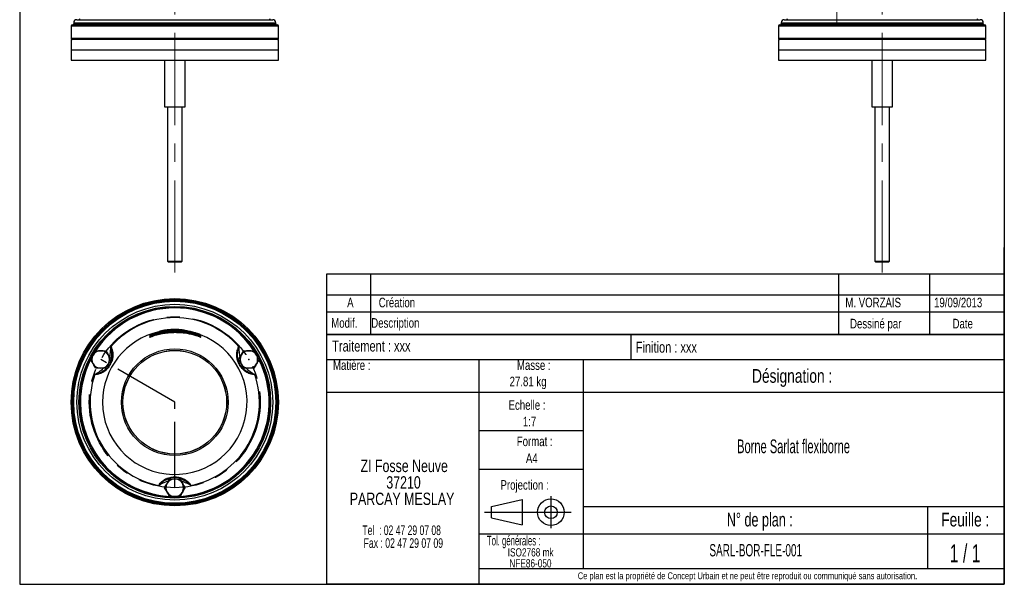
# Model space of a CAD drawing. Header units: millimetres. Extents: x 10 to 200, y 10 to 291.
# Tile 1 of 2: x 10 to 200, y 10 to 119. Entities that reach past the tile are written whole.
import ezdxf

# ---------------------------------------------------------------- set-up
doc = ezdxf.new("R2010")
doc.units = ezdxf.units.MM
doc.header["$PDSIZE"] = -1
doc.linetypes.add('CENTERX2', pattern=[20.32, 12.7, -2.54, 2.54, -2.54])
doc.layers.add('FORMAT', color=7, linetype='Continuous')
doc.styles.add('SLDTEXTSTYLE0', font='TXT', dxfattribs={"width": 0.605})
doc.styles.add('SLDTEXTSTYLE1', font='TXT', dxfattribs={"width": 0.75})
doc.styles.add('SLDTEXTSTYLE2', font='TXT', dxfattribs={"width": 0.666667})
doc.styles.add('SLDTEXTSTYLE3', font='TXT', dxfattribs={"width": 0.675})
doc.styles.add('SLDTEXTSTYLE4', font='TXT', dxfattribs={"width": 0.65})
doc.styles.add('SLDTEXTSTYLE5', font='TXT', dxfattribs={"width": 0.6875})

# ---------------------------------------------------------------- blocks, each defined once
blk = doc.blocks.new('SW_NOTE_0')
at = {"layer": 'FORMAT', "color": 0, "attachment_point": 2}
for s, insert, char_height, style in [('ZI Fosse Neuve', (11.05, 3.07), 2.3813, 'SLDTEXTSTYLE1'), ('37210', (10.92, -0.11), 2.381, 'SLDTEXTSTYLE1'), ('PARCAY MESLAY', (10.64, -3.28), 2.3813, 'SLDTEXTSTYLE1'), ('Tel  : 02 47 29 07 08', (10.56, -9.61), 1.8521, 'SLDTEXTSTYLE2'), ('Fax : 02 47 29 07 09', (10.88, -12.08), 1.8521, 'SLDTEXTSTYLE3')]:
    blk.add_mtext(s, dxfattribs=dict(at, insert=insert, char_height=char_height, style=style))
blk = doc.blocks.new('SW_NOTE_0_1')
at = {"layer": 'FORMAT', "color": 0, "char_height": 1.587, "attachment_point": 2, "style": 'SLDTEXTSTYLE1'}
for s, insert in [('ISO2768 mk', (5.78, 2.05)), ('NFE86-050', (5.74, -0.07))]:
    blk.add_mtext(s, dxfattribs=dict(at, insert=insert))

msp = doc.modelspace()

# ---------------------------------------------------------------- linework, layer by layer
at = {"color": 7, "linetype": 'Continuous', "lineweight": 25}
for p, q in [((20.13, 117.97), (59.73, 117.97)), ((20.43, 118.37), (20.43, 118.17)), ((21.03, 118.97), (58.83, 118.97)), ((59.43, 118.17), (59.43, 118.37)), ((156.64, 117.97), (176.44, 117.97)), ((156.94, 118.37), (156.94, 118.17)), ((157.54, 118.97), (176.44, 118.97)), ((176.44, 118.97), (195.34, 118.97)), ((176.44, 117.97), (196.24, 117.97)), ((195.94, 118.17), (195.94, 118.37)), ((19.93, 117.77), (19.93, 115.37)), ((59.93, 115.37), (59.93, 117.77)), ((156.44, 117.77), (156.44, 115.37)), ((196.44, 115.37), (196.44, 117.77)), ((19.93, 115.17), (19.93, 113.17)), ((39.93, 115.17), (19.93, 115.17)), ((59.93, 115.17), (39.93, 115.17)), ((59.93, 113.17), (59.93, 115.17)), ((156.44, 115.17), (156.44, 113.17)), ((196.44, 115.17), (156.44, 115.17)), ((196.44, 113.17), (196.44, 115.17)), ((19.93, 113.17), (19.93, 111.17)), ((19.93, 113.17), (39.93, 113.17)), ((39.93, 113.17), (59.93, 113.17)), ((59.93, 111.17), (59.93, 113.17)), ((156.44, 113.17), (156.44, 111.17)), ((156.44, 113.17), (196.44, 113.17)), ((196.44, 111.17), (196.44, 113.17)), ((19.93, 111.17), (39.93, 111.17)), ((37.93, 111.17), (37.93, 102.17)), ((39.93, 111.17), (59.93, 111.17)), ((41.93, 102.17), (41.93, 111.17)), ((156.44, 111.17), (196.44, 111.17)), ((174.44, 111.17), (174.44, 102.17)), ((178.44, 102.17), (178.44, 111.17)), ((37.93, 102.17), (41.93, 102.17)), ((38.53, 102.17), (38.53, 72.37)), ((41.33, 72.37), (41.33, 102.17)), ((174.44, 102.17), (178.44, 102.17)), ((175.04, 102.17), (175.04, 72.37)), ((177.84, 72.37), (177.84, 102.17)), ((38.53, 72.37), (38.73, 72.17)), ((38.53, 72.37), (39.93, 72.37)), ((39.93, 72.37), (41.33, 72.37)), ((41.13, 72.17), (41.33, 72.37)), ((175.04, 72.37), (175.24, 72.17)), ((175.04, 72.37), (177.84, 72.37)), ((177.64, 72.17), (177.84, 72.37)), ((39.93, 72.17), (38.73, 72.17)), ((41.13, 72.17), (39.93, 72.17)), ((177.64, 72.17), (175.24, 72.17)), ((41.64, 59), (41.91, 58.97)), ((35.11, 57.87), (35.15, 57.78)), ((35.15, 57.78), (35.11, 57.87)), ((35.29, 57.94), (35.33, 57.84)), ((43.66, 58.19), (43.69, 58.29)), ((44.78, 57.86), (44.81, 57.95)), ((44.91, 57.82), (44.94, 57.92)), ((44.92, 57.72), (44.93, 57.71))]:
    msp.add_line(p, q, dxfattribs=at)
at = {"color": 8, "linetype": 'Continuous', "lineweight": 25}
for p, q in [((20.43, 118.37), (59.43, 118.37)), ((20.43, 118.17), (59.43, 118.17)), ((156.94, 118.37), (176.44, 118.37)), ((156.94, 118.17), (176.44, 118.17)), ((176.44, 118.37), (195.94, 118.37)), ((176.44, 118.17), (195.94, 118.17)), ((19.93, 117.77), (59.93, 117.77)), ((156.44, 117.77), (176.44, 117.77)), ((176.44, 117.77), (196.44, 117.77)), ((19.93, 115.37), (59.93, 115.37)), ((156.44, 115.37), (176.44, 115.37)), ((176.44, 115.37), (196.44, 115.37)), ((38.24, 59), (38.26, 59)), ((38.25, 58.89), (38.24, 58.94)), ((35.11, 57.87), (35.12, 57.88)), ((35.15, 57.78), (35.15, 57.78)), ((36.96, 58.66), (36.95, 58.72)), ((27.57, 53.45), (27.74, 53.43)), ((52.12, 53.43), (52.29, 53.45)), ((26.66, 51.55), (26.57, 51.66)), ((53.29, 51.66), (53.21, 51.55)), ((38.9, 30.31), (38.85, 30.44)), ((41.01, 30.44), (40.97, 30.31))]:
    msp.add_line(p, q, dxfattribs=at)
at = {"color": 7, "linetype": 'CENTERX2'}
for p, q in [((39.93, 45.14), (25.64, 53.39)), ((39.93, 28.64), (39.93, 45.14))]:
    msp.add_line(p, q, dxfattribs=at)
at = {"color": 7, "linetype": 'Continuous', "lineweight": 25, "flags": 128}
for points in [[(38.24, 58.98), (38.24, 58.99), (38.24, 58.99), (38.24, 59)], [(38.24, 58.94), (38.24, 58.94), (38.24, 58.96), (38.24, 58.98)], [(40.73, 59.05), (40.73, 59.04), (40.73, 59.03), (40.73, 59.02), (40.73, 59.02)], [(41.91, 58.9), (41.91, 58.91), (41.91, 58.92), (41.91, 58.92)], [(36.79, 58.6), (36.79, 58.58), (36.79, 58.52)], [(36.95, 58.79), (36.95, 58.77), (36.95, 58.75), (36.95, 58.73), (36.95, 58.72)]]:
    msp.add_lwpolyline(points, dxfattribs=at)
at = {"color": 8, "linetype": 'Continuous', "lineweight": 25, "flags": 128}
msp.add_lwpolyline([(44.92, 57.92), (44.93, 57.91), (44.81, 57.95), (44.81, 57.95), (44.81, 57.95)], dxfattribs=at)
at = {"color": 7, "linetype": 'Continuous', "lineweight": 25}
for radius in [20, 19.8, 19.7, 19.5, 18.9, 18.5, 18.3, 10.3, 10.01, 10]:
    msp.add_circle((39.93, 45.14), radius, dxfattribs=at)
at = {"color": 7, "linetype": 'CENTERX2'}
msp.add_circle((39.93, 45.14), 16.5, dxfattribs=at)
at = {"color": 7, "linetype": 'Continuous', "lineweight": 25}
for centre, radius, start, end in [((20.13, 117.77), 0.2, 90, 180), ((20.23, 118.17), 0.2, 270, 0), ((21.03, 118.37), 0.6, 90, 180), ((21.43, 119.17), 0.2, 270, 0), ((58.43, 119.17), 0.2, 180, 270), ((58.83, 118.37), 0.6, 0, 90), ((59.63, 118.17), 0.2, 180, 270), ((59.73, 117.77), 0.2, 0, 90), ((156.64, 117.77), 0.2, 90, 180), ((156.74, 118.17), 0.2, 270, 0), ((157.54, 118.37), 0.6, 90, 180), ((157.94, 119.17), 0.2, 270, 0), ((194.94, 119.17), 0.2, 180, 270), ((195.34, 118.37), 0.6, 0, 90), ((196.14, 118.17), 0.2, 180, 270), ((196.24, 117.77), 0.2, 0, 90), ((20.13, 115.37), 0.2, 180, 270), ((59.73, 115.37), 0.2, 270, 0), ((156.64, 115.37), 0.2, 180, 270), ((196.24, 115.37), 0.2, 270, 0), ((39.93, 45.14), 16.34, 40.8464, 139.1536), ((39.93, 45.14), 13.9, 96.9895, 102.3765), ((38.7, 58.83), 0.2, 96.0507, 153.5458), ((39.93, 45.14), 13.9, 81.834, 86.7089), ((35.06, 57.74), 0.1, 291.2136, 20.7219), ((35.3, 57.94), 0.2, 109.9512, 200.72), ((34.5, 59.92), 2.13, 286.7647, 291.898), ((36.46, 58.41), 1.26, 192.789, 202.1032), ((34.75, 57.61), 0.628, 12.7973, 22.1653), ((36.98, 58.62), 0.176, 108.1663, 151.2509), ((25.64, 53.39), 1.7, 150, 210), ((25.64, 53.39), 1.7, 90, 150), ((25.64, 53.39), 1.7, 30, 90), ((25.64, 53.39), 1.7, 330, 30), ((54.22, 53.39), 1.7, 150, 210), ((54.22, 53.39), 1.7, 90, 150), ((54.22, 53.39), 1.7, 30, 90), ((54.22, 53.39), 1.7, 330, 30), ((25.64, 53.39), 1.7, 210, 270), ((25.64, 53.39), 1.7, 270, 330), ((54.22, 53.39), 1.7, 210, 270), ((54.22, 53.39), 1.7, 270, 330), ((39.93, 45.14), 16.34, 160.8464, 259.1536), ((39.93, 45.14), 16.34, 280.8464, 19.1536), ((39.93, 28.64), 1.7, 150, 210), ((39.93, 28.64), 1.7, 90, 150), ((39.93, 28.64), 1.7, 30, 90), ((39.93, 28.64), 1.7, 330, 30), ((39.93, 28.64), 1.7, 210, 270), ((39.93, 28.64), 1.7, 270, 330)]:
    msp.add_arc(centre, radius, start, end, dxfattribs=at)
at = {"color": 8, "linetype": 'Continuous', "lineweight": 25}
for centre, radius, start, end in [((39.93, 45.14), 18.2, 33.2704, 146.8544), ((38.26, 58.74), 0.2, 56.2833, 96.9859), ((38.7, 58.84), 0.191, 96.333, 155.0234), ((38.84, 58.84), 0.189, 95.5363, 150.9397), ((38.76, 58.94), 0.108, 6.6055, 56.6579), ((40.72, 58.82), 0.2, 86.7105, 118.2644), ((39.93, 45.14), 13.94, 102.8622, 180), ((39.93, 45.14), 13.94, 180, 69.0953), ((36.99, 58.52), 0.2, 102.3658, 148.0554), ((41.88, 58.7), 0.2, 56.1865, 81.8399), ((39.93, 45.14), 18.2, 153.1713, 180), ((39.93, 45.14), 18.2, 273.1703, 26.8344), ((39.93, 45.14), 18.2, 180, 266.8122)]:
    msp.add_arc(centre, radius, start, end, dxfattribs=at)
at = {"color": 7, "linetype": 'Continuous', "lineweight": 25}
for points, knots in [([(35.23, 58.13), (35.95, 58.39), (36.67, 58.59), (37.59, 58.76), (37.78, 58.79), (38.15, 58.84), (38.33, 58.87), (38.89, 58.93), (39.26, 58.95), (39.8, 58.97), (39.98, 58.97), (40.34, 58.97), (40.52, 58.96), (41.05, 58.94), (41.39, 58.91), (42.06, 58.83), (42.38, 58.78), (42.86, 58.69), (43.02, 58.66), (43.33, 58.59), (43.48, 58.55), (43.63, 58.51)], [0, 0, 0, 0, 0.25, 0.25, 0.3125, 0.3125, 0.375, 0.375, 0.5, 0.5, 0.5625, 0.5625, 0.625, 0.625, 0.75, 0.75, 0.875, 0.875, 0.9375, 0.9375, 1, 1, 1, 1]), ([(42.87, 58.72), (42.6, 58.78), (42.32, 58.83), (41.76, 58.9), (41.47, 58.94), (40.61, 59.01), (40.01, 59.02), (39.24, 58.98), (39.09, 58.97), (38.78, 58.95), (38.62, 58.93), (38.16, 58.88), (37.85, 58.84), (36.92, 58.67), (36.31, 58.52), (35.69, 58.32)], [0, 0, 0, 0, 0.125, 0.125, 0.25, 0.25, 0.5, 0.5, 0.5625, 0.5625, 0.625, 0.625, 0.75, 0.75, 1, 1, 1, 1]), ([(41.91, 58.97), (41.9, 58.97), (41.9, 58.98), (41.88, 58.98), (41.87, 58.99), (41.82, 59), (41.77, 59.01), (41.68, 59.03), (41.64, 59.03), (41.56, 59.05), (41.52, 59.05), (41.38, 59.07), (41.28, 59.09), (41.1, 59.11), (41.04, 59.11), (40.91, 59.12), (40.85, 59.13), (40.72, 59.14), (40.65, 59.15), (40.5, 59.15), (40.43, 59.16), (40.21, 59.17), (40.05, 59.17), (39.82, 59.17), (39.74, 59.17), (39.58, 59.17), (39.5, 59.16), (39.26, 59.16), (39.1, 59.15), (38.86, 59.13), (38.79, 59.12), (38.63, 59.11), (38.56, 59.1), (38.34, 59.07), (38.2, 59.06), (38, 59.03), (37.93, 59.02), (37.81, 58.99), (37.75, 58.98), (37.63, 58.96), (37.58, 58.95), (37.47, 58.93), (37.42, 58.92), (37.29, 58.89), (37.21, 58.87), (37.12, 58.85), (37.09, 58.84), (37.04, 58.82), (37.02, 58.82), (36.97, 58.8), (36.95, 58.79), (36.95, 58.79)], [0, 0, 0, 0, 0.03125, 0.03125, 0.0625, 0.0625, 0.125, 0.125, 0.15625, 0.15625, 0.1875, 0.1875, 0.25, 0.25, 0.28125, 0.28125, 0.3125, 0.3125, 0.34375, 0.34375, 0.375, 0.375, 0.4375, 0.4375, 0.46875, 0.46875, 0.5, 0.5, 0.5625, 0.5625, 0.59375, 0.59375, 0.625, 0.625, 0.6875, 0.6875, 0.71875, 0.71875, 0.75, 0.75, 0.78125, 0.78125, 0.8125, 0.8125, 0.875, 0.875, 0.90625, 0.90625, 0.9375, 0.9375, 1, 1, 1, 1]), ([(38.26, 59), (38.27, 59.01), (38.29, 59.02), (38.49, 59.05), (38.8, 59.08), (39.19, 59.11), (39.61, 59.13), (40.03, 59.13), (40.38, 59.12), (40.6, 59.1), (40.67, 59.09), (40.69, 59.09)], [0, 0, 0, 0, 0.0891813, 0.2056635, 0.3241515, 0.4447787, 0.5665518, 0.6881142, 0.8090169, 0.9285924, 1, 1, 1, 1]), ([(40.54, 59.09), (40.37, 59.1), (40.21, 59.1), (39.89, 59.1), (39.73, 59.1), (39.42, 59.09), (39.27, 59.08), (38.97, 59.06), (38.82, 59.04), (38.68, 59.03)], [0, 0, 0, 0, 0.25, 0.25, 0.5, 0.5, 0.75, 0.75, 1, 1, 1, 1]), ([(38.68, 59.03), (38.69, 59.03), (38.69, 59.03), (38.69, 59.03), (38.71, 59.03), (38.74, 59.03), (38.76, 59.03), (38.78, 59.03), (38.8, 59.03), (38.82, 59.03)], [0, 0, 0, 0, 0.000203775, 0.000203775, 0.000203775, 0.001209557, 0.001209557, 0.001209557, 0.002217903, 0.002217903, 0.002217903, 0.002217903]), ([(38.82, 59.03), (39.1, 59.05), (39.38, 59.07), (39.96, 59.08), (40.25, 59.08), (40.54, 59.06)], [0, 0, 0, 0, 0.5, 0.5, 1, 1, 1, 1]), ([(42.1, 58.94), (41.84, 58.98), (41.58, 59.01), (41.06, 59.06), (40.8, 59.08), (40.54, 59.09)], [0, 0, 0, 0, 0.5, 0.5, 1, 1, 1, 1]), ([(40.54, 59.06), (40.83, 59.05), (41.11, 59.03), (41.66, 58.97), (41.93, 58.93), (42.19, 58.88)], [0, 0, 0, 0, 0.5, 0.5, 1, 1, 1, 1]), ([(40.58, 58.99), (40.59, 59), (40.62, 59.03), (40.67, 59.05), (40.71, 59.05), (40.73, 59.05)], [0, 0, 0, 0, 0.323021, 0.717155, 1, 1, 1, 1]), ([(41.91, 58.92), (41.87, 58.93), (41.81, 58.94), (41.72, 58.95), (41.62, 58.96), (41.53, 58.98), (41.43, 58.99), (41.32, 59), (41.19, 59.01), (41.03, 59.03), (40.88, 59.04), (40.78, 59.05), (40.73, 59.05)], [0, 0, 0, 0, 0.082321, 0.16456, 0.24675, 0.328923, 0.411111, 0.493347, 0.620338, 0.747029, 0.873543, 1, 1, 1, 1]), ([(41.91, 58.92), (41.93, 58.92), (41.97, 58.91), (42.01, 58.88), (42.02, 58.86)], [0, 0, 0, 0, 0.53693, 1, 1, 1, 1]), ([(43.79, 58.56), (43.52, 58.64), (43.24, 58.71), (42.68, 58.84), (42.39, 58.89), (42.1, 58.94)], [0, 0, 0, 0, 0.5, 0.5, 1, 1, 1, 1]), ([(35.36, 57.74), (35.29, 57.72), (35.22, 57.69), (35.16, 57.67), (35.15, 57.67), (35.13, 57.66), (35.12, 57.66), (35.1, 57.65), (35.09, 57.65), (35.09, 57.65)], [0, 0, 0, 0, 0.5, 0.5, 0.625, 0.625, 0.75, 0.75, 1, 1, 1, 1]), ([(35.68, 58.31), (35.66, 58.31), (35.57, 58.27), (35.43, 58.22), (35.29, 58.17), (35.23, 58.14), (35.19, 58.12), (35.16, 58.09), (35.13, 58.05), (35.1, 58), (35.09, 57.93), (35.11, 57.89), (35.11, 57.87)], [0, 0, 0, 0, 0.061341, 0.271547, 0.491872, 0.721551, 0.790493, 0.825442, 0.861664, 0.906775, 0.957171, 1, 1, 1, 1]), ([(35.15, 57.78), (35.15, 57.78), (35.15, 57.77), (35.16, 57.74), (35.15, 57.71), (35.14, 57.69), (35.13, 57.68), (35.12, 57.67), (35.12, 57.67), (35.12, 57.67), (35.13, 57.68)], [0, 0, 0, 0, 0.007813, 0.127556, 0.224173, 0.310523, 0.39526, 0.502004, 0.683795, 1, 1, 1, 1]), ([(35.15, 57.78), (35.15, 57.78), (35.16, 57.78), (35.17, 57.79), (35.19, 57.79), (35.24, 57.81), (35.28, 57.83), (35.33, 57.84)], [0, 0, 0, 0, 0.25, 0.25, 0.5, 0.5, 1, 1, 1, 1]), ([(35.69, 58.32), (35.65, 58.3), (35.62, 58.29), (35.55, 58.27), (35.52, 58.26), (35.43, 58.22), (35.38, 58.2), (35.3, 58.17), (35.27, 58.16), (35.24, 58.14), (35.23, 58.13), (35.23, 58.13)], [0, 0, 0, 0, 0.125, 0.125, 0.25, 0.25, 0.5, 0.5, 0.75, 0.75, 1, 1, 1, 1]), ([(43.69, 58.29), (43.54, 58.33), (43.39, 58.36), (43.08, 58.43), (42.92, 58.47), (42.45, 58.56), (42.12, 58.62), (41.45, 58.7), (41.11, 58.73), (40.59, 58.76), (40.41, 58.76), (40.05, 58.77), (39.87, 58.77), (39.32, 58.75), (38.95, 58.73), (38.4, 58.67), (38.21, 58.65), (37.84, 58.59), (37.66, 58.56), (36.74, 58.39), (36.01, 58.19), (35.29, 57.94)], [0, 0, 0, 0, 0.0625, 0.0625, 0.125, 0.125, 0.25, 0.25, 0.375, 0.375, 0.4375, 0.4375, 0.5, 0.5, 0.625, 0.625, 0.6875, 0.6875, 0.75, 0.75, 1, 1, 1, 1]), ([(35.33, 57.84), (35.51, 57.91), (35.69, 57.97), (36.05, 58.08), (36.23, 58.13), (36.78, 58.28), (37.14, 58.36), (37.87, 58.5), (38.24, 58.55), (38.78, 58.61), (38.97, 58.62), (39.33, 58.65), (39.51, 58.66), (40.06, 58.67), (40.41, 58.67), (41.11, 58.63), (41.45, 58.6), (42.45, 58.47), (43.07, 58.35), (43.66, 58.19)], [0, 0, 0, 0, 0.0625, 0.0625, 0.125, 0.125, 0.25, 0.25, 0.375, 0.375, 0.4375, 0.4375, 0.5, 0.5, 0.625, 0.625, 0.75, 0.75, 1, 1, 1, 1]), ([(43.69, 58.08), (43.1, 58.24), (42.48, 58.36), (41.49, 58.49), (41.15, 58.52), (40.45, 58.56), (40.09, 58.57), (39.55, 58.56), (39.37, 58.55), (39, 58.52), (38.82, 58.51), (38.27, 58.45), (37.9, 58.4), (37.17, 58.27), (36.81, 58.18), (36.26, 58.04), (36.08, 57.98), (35.72, 57.87), (35.54, 57.81), (35.36, 57.74)], [0, 0, 0, 0, 0.25, 0.25, 0.375, 0.375, 0.5, 0.5, 0.5625, 0.5625, 0.625, 0.625, 0.75, 0.75, 0.875, 0.875, 0.9375, 0.9375, 1, 1, 1, 1]), ([(36.8, 58.6), (36.8, 58.61), (36.8, 58.64), (36.81, 58.68), (36.83, 58.7), (36.83, 58.7)], [0, 0, 0, 0, 0.286081, 0.982389, 1, 1, 1, 1]), ([(43.06, 58.69), (43.06, 58.69), (43.06, 58.69), (43.05, 58.69), (43.02, 58.7), (42.96, 58.71), (42.89, 58.72), (42.86, 58.73)], [0, 0, 0, 0, 0.017388, 0.146724, 0.377987, 0.731678, 1, 1, 1, 1]), ([(42.87, 58.74), (42.9, 58.74), (42.93, 58.73), (42.99, 58.72), (43.01, 58.71), (43.05, 58.7), (43.07, 58.69), (43.09, 58.69), (43.09, 58.69), (43.09, 58.68), (43.09, 58.68), (43.07, 58.69), (43.05, 58.69), (43.01, 58.7), (42.99, 58.7), (42.93, 58.71), (42.9, 58.72), (42.87, 58.72)], [0, 0, 0, 0, 0.125, 0.125, 0.25, 0.25, 0.375, 0.375, 0.5, 0.5, 0.625, 0.625, 0.75, 0.75, 0.875, 0.875, 1, 1, 1, 1]), ([(43.69, 58.29), (43.71, 58.34), (43.71, 58.39), (43.69, 58.48), (43.66, 58.51), (43.63, 58.51)], [0, 0, 0, 0, 0.5, 0.5, 1, 1, 1, 1]), ([(43.63, 58.51), (43.87, 58.45), (44.08, 58.39), (44.44, 58.29), (44.59, 58.24), (44.71, 58.2)], [0, 0, 0, 0, 0.5, 0.5, 1, 1, 1, 1]), ([(43.66, 58.19), (43.66, 58.16), (43.66, 58.14), (43.67, 58.1), (43.68, 58.08), (43.69, 58.08)], [0, 0, 0, 0, 0.5, 0.5, 1, 1, 1, 1]), ([(43.66, 58.19), (43.69, 58.18), (43.72, 58.17), (43.78, 58.16), (43.87, 58.13), (43.95, 58.11), (44.12, 58.06), (44.22, 58.03), (44.41, 57.97), (44.49, 57.95), (44.61, 57.91), (44.65, 57.9), (44.7, 57.88), (44.71, 57.88), (44.75, 57.87), (44.76, 57.86), (44.78, 57.86)], [0, 0, 0, 0, 0.0625, 0.0625, 0.125, 0.25, 0.25, 0.5, 0.5, 0.75, 0.75, 0.875, 0.875, 0.9375, 0.9375, 1, 1, 1, 1]), ([(44.81, 57.95), (44.8, 57.95), (44.78, 57.96), (44.75, 57.97), (44.7, 57.99), (44.64, 58), (44.53, 58.04), (44.44, 58.07), (44.25, 58.13), (44.15, 58.16), (43.98, 58.2), (43.9, 58.23), (43.81, 58.25), (43.75, 58.27), (43.72, 58.28), (43.69, 58.29)], [0, 0, 0, 0, 0.0625, 0.0625, 0.125, 0.25, 0.25, 0.5, 0.5, 0.75, 0.75, 0.875, 0.9375, 0.9375, 1, 1, 1, 1]), ([(44.83, 57.73), (44.76, 57.75), (44.7, 57.77), (44.54, 57.82), (44.45, 57.85), (44.26, 57.91), (44.15, 57.94), (43.93, 58.01), (43.82, 58.04), (43.69, 58.08)], [0, 0, 0, 0, 0.25, 0.25, 0.5, 0.5, 0.75, 0.75, 1, 1, 1, 1]), ([(44.71, 58.2), (44.75, 58.19), (44.78, 58.18), (44.81, 58.18), (44.82, 58.17), (44.83, 58.17), (44.83, 58.18), (44.82, 58.18), (44.81, 58.19), (44.76, 58.21), (44.72, 58.23), (44.65, 58.26), (44.63, 58.27), (44.58, 58.29), (44.55, 58.3), (44.45, 58.34), (44.38, 58.36), (44.23, 58.41), (44.15, 58.44), (43.98, 58.5), (43.88, 58.53), (43.79, 58.56)], [0, 0, 0, 0, 0.125, 0.125, 0.1875, 0.1875, 0.25, 0.25, 0.375, 0.375, 0.5, 0.5, 0.5625, 0.5625, 0.625, 0.625, 0.75, 0.75, 0.875, 0.875, 1, 1, 1, 1]), ([(44.94, 57.92), (44.94, 57.93), (44.96, 57.96), (44.96, 58.02), (44.94, 58.07), (44.92, 58.11), (44.89, 58.14), (44.87, 58.15), (44.85, 58.17), (44.82, 58.19), (44.76, 58.21), (44.63, 58.27), (44.45, 58.34), (44.22, 58.42), (43.99, 58.49), (43.84, 58.54), (43.79, 58.55)], [0, 0, 0, 0, 0.018778, 0.051211, 0.07777, 0.100793, 0.120757, 0.139582, 0.16442, 0.21481, 0.328859, 0.469936, 0.618581, 0.766975, 0.920029, 1, 1, 1, 1]), ([(44.81, 57.95), (44.82, 57.97), (44.83, 58), (44.83, 58.05), (44.82, 58.08), (44.8, 58.13), (44.79, 58.15), (44.75, 58.18), (44.73, 58.2), (44.71, 58.2)], [0, 0, 0, 0, 0.25, 0.25, 0.5, 0.5, 0.75, 0.75, 1, 1, 1, 1]), ([(44.78, 57.86), (44.77, 57.83), (44.77, 57.8), (44.79, 57.76), (44.8, 57.74), (44.83, 57.73)], [0, 0, 0, 0, 0.5, 0.5, 1, 1, 1, 1]), ([(44.93, 57.71), (44.93, 57.71), (44.93, 57.71), (44.92, 57.72), (44.91, 57.74), (44.9, 57.77), (44.9, 57.8), (44.91, 57.82), (44.91, 57.82)], [0, 0, 0, 0, 0.283128, 0.458334, 0.600553, 0.750783, 0.918241, 1, 1, 1, 1]), ([(27.57, 55.83), (27.66, 55.69), (27.73, 55.55), (27.81, 55.33), (27.84, 55.26), (27.89, 55.11), (27.91, 55.04), (27.96, 54.81), (27.98, 54.67), (28, 54.37), (28, 54.22), (27.98, 53.93), (27.96, 53.78), (27.9, 53.49), (27.87, 53.35), (27.78, 53.06), (27.72, 52.92), (27.63, 52.7), (27.59, 52.63), (27.52, 52.49), (27.48, 52.42), (27.4, 52.28), (27.36, 52.21), (27.28, 52.08), (27.23, 52.02), (27.09, 51.83), (27, 51.71), (26.84, 51.54), (26.79, 51.49), (26.68, 51.38), (26.63, 51.33), (26.46, 51.19), (26.34, 51.1), (26.16, 50.98), (26.1, 50.94), (25.97, 50.86), (25.91, 50.83), (25.7, 50.73), (25.57, 50.67), (25.35, 50.6), (25.27, 50.58), (25.12, 50.55), (25.05, 50.53), (24.81, 50.5), (24.65, 50.49), (24.49, 50.5)], [0, 0, 0, 0, 0.0625, 0.0625, 0.09375, 0.09375, 0.125, 0.125, 0.1875, 0.1875, 0.25, 0.25, 0.3125, 0.3125, 0.375, 0.375, 0.4375, 0.4375, 0.46875, 0.46875, 0.5, 0.5, 0.53125, 0.53125, 0.5625, 0.5625, 0.625, 0.625, 0.65625, 0.65625, 0.6875, 0.6875, 0.75, 0.75, 0.78125, 0.78125, 0.8125, 0.8125, 0.875, 0.875, 0.90625, 0.90625, 0.9375, 0.9375, 1, 1, 1, 1]), ([(27.74, 53.43), (27.77, 53.63), (27.79, 53.82), (27.81, 54.22), (27.81, 54.42), (27.8, 54.72), (27.79, 54.82), (27.77, 55.03), (27.75, 55.13), (27.72, 55.33), (27.69, 55.43), (27.65, 55.58), (27.64, 55.63), (27.61, 55.7), (27.6, 55.73), (27.59, 55.78), (27.58, 55.8), (27.57, 55.83)], [0, 0, 0, 0, 0.25, 0.25, 0.5, 0.5, 0.625, 0.625, 0.75, 0.75, 0.875, 0.875, 0.9375, 0.9375, 0.96875, 0.96875, 1, 1, 1, 1]), ([(55.37, 50.5), (55.29, 50.5), (55.21, 50.5), (55.05, 50.5), (54.97, 50.51), (54.74, 50.54), (54.59, 50.58), (54.37, 50.65), (54.3, 50.68), (54.16, 50.73), (54.09, 50.76), (53.89, 50.86), (53.76, 50.93), (53.52, 51.1), (53.4, 51.19), (53.18, 51.38), (53.07, 51.48), (52.92, 51.65), (52.87, 51.71), (52.77, 51.82), (52.73, 51.89), (52.59, 52.08), (52.5, 52.21), (52.38, 52.41), (52.34, 52.48), (52.27, 52.63), (52.24, 52.7), (52.17, 52.84), (52.15, 52.91), (52.09, 53.06), (52.07, 53.13), (52, 53.35), (51.96, 53.49), (51.91, 53.78), (51.89, 53.93), (51.87, 54.15), (51.87, 54.22), (51.87, 54.37), (51.87, 54.44), (51.89, 54.66), (51.91, 54.81), (51.96, 55.03), (51.97, 55.11), (52.02, 55.26), (52.05, 55.33), (52.13, 55.55), (52.21, 55.69), (52.29, 55.83)], [0, 0, 0, 0, 0.03125, 0.03125, 0.0625, 0.0625, 0.125, 0.125, 0.15625, 0.15625, 0.1875, 0.1875, 0.25, 0.25, 0.3125, 0.3125, 0.375, 0.375, 0.40625, 0.40625, 0.4375, 0.4375, 0.5, 0.5, 0.53125, 0.53125, 0.5625, 0.5625, 0.59375, 0.59375, 0.625, 0.625, 0.6875, 0.6875, 0.75, 0.75, 0.78125, 0.78125, 0.8125, 0.8125, 0.875, 0.875, 0.90625, 0.90625, 0.9375, 0.9375, 1, 1, 1, 1]), ([(52.12, 53.43), (52.09, 53.63), (52.07, 53.82), (52.05, 54.22), (52.05, 54.42), (52.06, 54.73), (52.07, 54.83), (52.09, 55.03), (52.11, 55.13), (52.15, 55.33), (52.17, 55.43), (52.21, 55.58), (52.23, 55.63), (52.26, 55.73), (52.27, 55.78), (52.29, 55.83)], [0, 0, 0, 0, 0.25, 0.25, 0.5, 0.5, 0.625, 0.625, 0.75, 0.75, 0.875, 0.875, 0.9375, 0.9375, 1, 1, 1, 1]), ([(23.68, 53.39), (23.72, 53.45), (23.88, 53.73), (24.04, 54.02), (24.17, 54.24)], [0, 0, 0, 0, 0.229708, 1, 1, 1, 1]), ([(24.17, 52.54), (24.16, 52.56), (24.07, 52.71), (23.9, 53), (23.75, 53.26), (23.68, 53.39)], [0, 0, 0, 0, 0.070088, 0.530783, 1, 1, 1, 1]), ([(24.17, 54.24), (24.21, 54.31), (24.38, 54.6), (24.54, 54.88), (24.66, 55.09)], [0, 0, 0, 0, 0.246579, 1, 1, 1, 1]), ([(24.66, 55.09), (24.82, 55.09), (25.14, 55.09), (25.47, 55.09), (25.64, 55.09)], [0, 0, 0, 0, 0.495458, 1, 1, 1, 1]), ([(25.64, 55.09), (25.66, 55.09), (25.84, 55.09), (26.17, 55.09), (26.47, 55.09), (26.62, 55.09)], [0, 0, 0, 0, 0.070088, 0.530783, 1, 1, 1, 1]), ([(26.62, 55.09), (26.7, 54.95), (26.86, 54.67), (27.03, 54.38), (27.11, 54.24)], [0, 0, 0, 0, 0.495458, 1, 1, 1, 1]), ([(26.66, 51.55), (26.79, 51.66), (26.92, 51.78), (27.1, 51.99), (27.16, 52.06), (27.27, 52.22), (27.32, 52.3), (27.42, 52.47), (27.46, 52.55), (27.54, 52.73), (27.58, 52.82), (27.64, 52.99), (27.67, 53.08), (27.71, 53.25), (27.73, 53.34), (27.74, 53.43)], [0, 0, 0, 0, 0.25, 0.25, 0.375, 0.375, 0.5, 0.5, 0.625, 0.625, 0.75, 0.75, 0.875, 0.875, 1, 1, 1, 1]), ([(27.11, 54.24), (27.13, 54.22), (27.21, 54.07), (27.38, 53.78), (27.53, 53.52), (27.6, 53.39)], [0, 0, 0, 0, 0.070088, 0.530783, 1, 1, 1, 1]), ([(27.6, 53.39), (27.48, 53.18), (27.32, 52.9), (27.15, 52.61), (27.11, 52.54)], [0, 0, 0, 0, 0.753421, 1, 1, 1, 1]), ([(52.12, 53.43), (52.14, 53.34), (52.15, 53.25), (52.2, 53.08), (52.22, 52.99), (52.28, 52.82), (52.32, 52.73), (52.4, 52.56), (52.44, 52.47), (52.54, 52.3), (52.59, 52.22), (52.7, 52.07), (52.76, 51.99), (52.94, 51.78), (53.07, 51.66), (53.21, 51.55)], [0, 0, 0, 0, 0.125, 0.125, 0.25, 0.25, 0.375, 0.375, 0.5, 0.5, 0.625, 0.625, 0.75, 0.75, 1, 1, 1, 1]), ([(52.26, 53.39), (52.34, 53.53), (52.5, 53.8), (52.66, 54.09), (52.75, 54.24)], [0, 0, 0, 0, 0.495458, 1, 1, 1, 1]), ([(52.75, 52.54), (52.62, 52.76), (52.45, 53.05), (52.29, 53.32), (52.26, 53.39)], [0, 0, 0, 0, 0.770292, 1, 1, 1, 1]), ([(52.75, 54.24), (52.76, 54.26), (52.85, 54.41), (53.01, 54.7), (53.16, 54.96), (53.24, 55.09)], [0, 0, 0, 0, 0.070088, 0.530783, 1, 1, 1, 1]), ([(53.24, 55.09), (53.4, 55.09), (53.72, 55.09), (54.05, 55.09), (54.22, 55.09)], [0, 0, 0, 0, 0.495458, 1, 1, 1, 1]), ([(54.22, 55.09), (54.24, 55.09), (54.42, 55.09), (54.75, 55.09), (55.05, 55.09), (55.2, 55.09)], [0, 0, 0, 0, 0.070088, 0.530783, 1, 1, 1, 1]), ([(55.2, 55.09), (55.24, 55.02), (55.4, 54.75), (55.56, 54.46), (55.69, 54.24)], [0, 0, 0, 0, 0.229708, 1, 1, 1, 1]), ([(55.69, 54.24), (55.73, 54.17), (55.9, 53.88), (56.06, 53.6), (56.18, 53.39)], [0, 0, 0, 0, 0.246579, 1, 1, 1, 1]), ([(56.18, 53.39), (56.1, 53.25), (55.94, 52.97), (55.78, 52.68), (55.69, 52.54)], [0, 0, 0, 0, 0.495458, 1, 1, 1, 1]), ([(24.66, 51.69), (24.58, 51.83), (24.42, 52.1), (24.25, 52.39), (24.17, 52.54)], [0, 0, 0, 0, 0.495458, 1, 1, 1, 1]), ([(26.66, 51.55), (26.5, 51.42), (26.34, 51.31), (26, 51.09), (25.83, 50.99), (25.56, 50.85), (25.47, 50.81), (25.28, 50.73), (25.19, 50.69), (25, 50.62), (24.9, 50.59), (24.75, 50.55), (24.7, 50.54), (24.6, 50.52), (24.54, 50.51), (24.49, 50.5)], [0, 0, 0, 0, 0.25, 0.25, 0.5, 0.5, 0.625, 0.625, 0.75, 0.75, 0.875, 0.875, 0.9375, 0.9375, 1, 1, 1, 1]), ([(25.64, 51.69), (25.62, 51.69), (25.44, 51.69), (25.11, 51.69), (24.81, 51.69), (24.66, 51.69)], [0, 0, 0, 0, 0.070088, 0.530783, 1, 1, 1, 1]), ([(26.62, 51.69), (26.46, 51.69), (26.14, 51.69), (25.81, 51.69), (25.64, 51.69)], [0, 0, 0, 0, 0.495458, 1, 1, 1, 1]), ([(27.11, 52.54), (26.99, 52.32), (26.82, 52.03), (26.66, 51.75), (26.62, 51.69)], [0, 0, 0, 0, 0.770292, 1, 1, 1, 1]), ([(53.24, 51.69), (53.12, 51.9), (52.96, 52.18), (52.79, 52.47), (52.75, 52.54)], [0, 0, 0, 0, 0.753421, 1, 1, 1, 1]), ([(53.21, 51.55), (53.36, 51.42), (53.52, 51.31), (53.86, 51.09), (54.03, 50.99), (54.3, 50.85), (54.39, 50.81), (54.58, 50.73), (54.67, 50.69), (54.87, 50.62), (54.96, 50.59), (55.11, 50.55), (55.16, 50.54), (55.24, 50.52), (55.27, 50.52), (55.32, 50.51), (55.34, 50.5), (55.37, 50.5)], [0, 0, 0, 0, 0.25, 0.25, 0.5, 0.5, 0.625, 0.625, 0.75, 0.75, 0.875, 0.875, 0.9375, 0.9375, 0.96875, 0.96875, 1, 1, 1, 1]), ([(54.22, 51.69), (54.2, 51.69), (54.02, 51.69), (53.69, 51.69), (53.39, 51.69), (53.24, 51.69)], [0, 0, 0, 0, 0.070088, 0.530783, 1, 1, 1, 1]), ([(55.2, 51.69), (55.04, 51.69), (54.72, 51.69), (54.39, 51.69), (54.22, 51.69)], [0, 0, 0, 0, 0.495458, 1, 1, 1, 1]), ([(55.69, 52.54), (55.68, 52.52), (55.59, 52.37), (55.43, 52.08), (55.28, 51.82), (55.2, 51.69)], [0, 0, 0, 0, 0.070088, 0.530783, 1, 1, 1, 1]), ([(36.86, 29.09), (36.93, 29.23), (37.02, 29.37), (37.16, 29.55), (37.21, 29.61), (37.32, 29.72), (37.37, 29.78), (37.54, 29.93), (37.66, 30.02), (37.91, 30.19), (38.03, 30.26), (38.23, 30.36), (38.3, 30.39), (38.44, 30.44), (38.5, 30.47), (38.71, 30.54), (38.86, 30.58), (39.15, 30.65), (39.3, 30.67), (39.54, 30.7), (39.62, 30.71), (39.77, 30.72), (39.85, 30.72), (40.01, 30.72), (40.09, 30.72), (40.25, 30.71), (40.33, 30.7), (40.56, 30.67), (40.71, 30.65), (40.93, 30.6), (41.01, 30.58), (41.15, 30.54), (41.22, 30.52), (41.43, 30.45), (41.56, 30.39), (41.76, 30.29), (41.83, 30.26), (41.96, 30.18), (42.02, 30.15), (42.2, 30.02), (42.32, 29.93), (42.49, 29.78), (42.54, 29.72), (42.65, 29.61), (42.7, 29.55), (42.85, 29.36), (42.93, 29.23), (43.01, 29.09)], [0, 0, 0, 0, 0.0625, 0.0625, 0.09375, 0.09375, 0.125, 0.125, 0.1875, 0.1875, 0.25, 0.25, 0.28125, 0.28125, 0.3125, 0.3125, 0.375, 0.375, 0.4375, 0.4375, 0.46875, 0.46875, 0.5, 0.5, 0.53125, 0.53125, 0.5625, 0.5625, 0.625, 0.625, 0.65625, 0.65625, 0.6875, 0.6875, 0.75, 0.75, 0.78125, 0.78125, 0.8125, 0.8125, 0.875, 0.875, 0.90625, 0.90625, 0.9375, 0.9375, 1, 1, 1, 1]), ([(38.85, 30.44), (38.66, 30.36), (38.48, 30.28), (38.12, 30.1), (37.95, 30), (37.69, 29.84), (37.61, 29.78), (37.45, 29.66), (37.37, 29.6), (37.21, 29.46), (37.14, 29.39), (37.03, 29.28), (36.99, 29.24), (36.94, 29.19), (36.92, 29.17), (36.89, 29.13), (36.87, 29.11), (36.86, 29.09)], [0, 0, 0, 0, 0.25, 0.25, 0.5, 0.5, 0.625, 0.625, 0.75, 0.75, 0.875, 0.875, 0.9375, 0.9375, 0.96875, 0.96875, 1, 1, 1, 1]), ([(41.01, 30.44), (40.85, 30.5), (40.68, 30.55), (40.41, 30.6), (40.32, 30.61), (40.17, 30.63), (40.13, 30.63), (40.03, 30.64), (39.98, 30.64), (39.84, 30.64), (39.74, 30.63), (39.55, 30.62), (39.46, 30.6), (39.18, 30.55), (39.01, 30.5), (38.85, 30.44)], [0, 0, 0, 0, 0.25, 0.25, 0.375, 0.375, 0.4375, 0.4375, 0.5, 0.5, 0.625, 0.625, 0.75, 0.75, 1, 1, 1, 1]), ([(41.01, 30.44), (41.2, 30.36), (41.38, 30.28), (41.74, 30.1), (41.91, 30), (42.17, 29.84), (42.25, 29.78), (42.42, 29.66), (42.5, 29.6), (42.65, 29.46), (42.73, 29.39), (42.83, 29.28), (42.87, 29.24), (42.94, 29.17), (42.97, 29.13), (43.01, 29.09)], [0, 0, 0, 0, 0.25, 0.25, 0.5, 0.5, 0.625, 0.625, 0.75, 0.75, 0.875, 0.875, 0.9375, 0.9375, 1, 1, 1, 1]), ([(37.97, 28.64), (38.05, 28.78), (38.21, 29.05), (38.37, 29.34), (38.46, 29.49)], [0, 0, 0, 0, 0.495458, 1, 1, 1, 1]), ([(38.46, 27.79), (38.45, 27.81), (38.36, 27.96), (38.19, 28.25), (38.04, 28.51), (37.97, 28.64)], [0, 0, 0, 0, 0.070088, 0.530783, 1, 1, 1, 1]), ([(38.46, 29.49), (38.47, 29.51), (38.56, 29.66), (38.72, 29.95), (38.87, 30.21), (38.95, 30.34)], [0, 0, 0, 0, 0.070088, 0.530783, 1, 1, 1, 1]), ([(38.95, 30.34), (39.19, 30.34), (39.52, 30.34), (39.85, 30.34), (39.93, 30.34)], [0, 0, 0, 0, 0.753421, 1, 1, 1, 1]), ([(39.93, 30.34), (40.19, 30.34), (40.52, 30.34), (40.84, 30.34), (40.91, 30.34)], [0, 0, 0, 0, 0.770292, 1, 1, 1, 1]), ([(40.91, 30.34), (40.99, 30.2), (41.15, 29.92), (41.32, 29.63), (41.4, 29.49)], [0, 0, 0, 0, 0.495458, 1, 1, 1, 1]), ([(41.4, 29.49), (41.41, 29.47), (41.5, 29.32), (41.67, 29.03), (41.82, 28.77), (41.89, 28.64)], [0, 0, 0, 0, 0.070088, 0.530783, 1, 1, 1, 1]), ([(41.89, 28.64), (41.81, 28.5), (41.65, 28.22), (41.49, 27.93), (41.4, 27.79)], [0, 0, 0, 0, 0.495458, 1, 1, 1, 1]), ([(38.95, 26.94), (38.87, 27.08), (38.71, 27.35), (38.54, 27.64), (38.46, 27.79)], [0, 0, 0, 0, 0.495458, 1, 1, 1, 1]), ([(39.93, 26.94), (39.85, 26.94), (39.52, 26.94), (39.19, 26.94), (38.95, 26.94)], [0, 0, 0, 0, 0.246579, 1, 1, 1, 1]), ([(40.91, 26.94), (40.84, 26.94), (40.52, 26.94), (40.19, 26.94), (39.93, 26.94)], [0, 0, 0, 0, 0.229708, 1, 1, 1, 1]), ([(41.4, 27.79), (41.39, 27.77), (41.3, 27.62), (41.14, 27.33), (40.99, 27.07), (40.91, 26.94)], [0, 0, 0, 0, 0.070088, 0.530783, 1, 1, 1, 1])]:
    msp.add_open_spline(points, degree=3, knots=knots, dxfattribs=at)
at = {"color": 8, "linetype": 'Continuous', "lineweight": 25}
for points, knots in [([(38.43, 58.91), (38.42, 58.92), (38.39, 58.96), (38.32, 59), (38.27, 59), (38.24, 59)], [0, 0, 0, 0, 0.293661, 0.646831, 1, 1, 1, 1]), ([(38.42, 58.91), (38.41, 58.92), (38.38, 58.95), (38.32, 58.98), (38.27, 58.98), (38.24, 58.98)], [0, 0, 0, 0, 0.227483, 0.613741, 1, 1, 1, 1]), ([(40.54, 59.06), (40.54, 59.06), (40.54, 59.05), (40.53, 59.02), (40.53, 58.99), (40.53, 58.99)], [0, 0, 0, 0, 0.450525, 0.90105, 1, 1, 1, 1]), ([(35.09, 57.65), (35.09, 57.65), (35.08, 57.65), (35.12, 57.67), (35.13, 57.67)], [0, 0, 0, 0, 0.714804, 1, 1, 1, 1]), ([(36.83, 58.7), (36.84, 58.72), (36.88, 58.77), (36.93, 58.78), (36.95, 58.79)], [0, 0, 0, 0, 0.493596, 1, 1, 1, 1]), ([(44.78, 57.86), (44.78, 57.86), (44.84, 57.84), (44.92, 57.81), (44.9, 57.83), (44.89, 57.83)], [0, 0, 0, 0, 0.000018, 0.800154, 1, 1, 1, 1]), ([(44.87, 57.74), (44.89, 57.74), (44.97, 57.7), (44.99, 57.68), (44.88, 57.71), (44.83, 57.73)], [0, 0, 0, 0, 0.083088, 0.541034, 1, 1, 1, 1]), ([(27.38, 53.77), (27.45, 54.21), (27.55, 54.85), (27.58, 55.54), (27.57, 55.79), (27.57, 55.82), (27.57, 55.83)], [0, 0, 0, 0, 0.636261, 0.948195, 0.997974, 1, 1, 1, 1]), ([(52.29, 55.83), (52.29, 55.82), (52.29, 55.8), (52.28, 55.63), (52.29, 55.31), (52.35, 54.65), (52.43, 54.13), (52.48, 53.77)], [0, 0, 0, 0, 0.002024, 0.040004, 0.237058, 0.470697, 1, 1, 1, 1]), ([(24.49, 50.5), (24.5, 50.5), (24.52, 50.51), (24.67, 50.59), (24.94, 50.75), (25.48, 51.13), (25.89, 51.46), (26.18, 51.69)], [0, 0, 0, 0, 0.002024, 0.040004, 0.237058, 0.470697, 1, 1, 1, 1]), ([(53.68, 51.69), (54.03, 51.41), (54.54, 51.01), (55.11, 50.63), (55.33, 50.52), (55.37, 50.5), (55.37, 50.5)], [0, 0, 0, 0, 0.636261, 0.948195, 0.997974, 1, 1, 1, 1]), ([(38.73, 29.95), (38.32, 29.79), (37.71, 29.56), (37.1, 29.24), (36.89, 29.11), (36.86, 29.09), (36.86, 29.09)], [0, 0, 0, 0, 0.636261, 0.948195, 0.997974, 1, 1, 1, 1]), ([(43.01, 29.09), (43, 29.09), (42.98, 29.1), (42.84, 29.19), (42.56, 29.35), (41.96, 29.63), (41.47, 29.82), (41.13, 29.95)], [0, 0, 0, 0, 0.002024, 0.040004, 0.237058, 0.470697, 1, 1, 1, 1])]:
    msp.add_open_spline(points, degree=3, knots=knots, dxfattribs=at)
at = {"color": 7, "linetype": 'Continuous', "lineweight": 25}
msp.add_open_spline([(42.19, 58.88), (42.42, 58.84), (42.65, 58.8), (42.87, 58.74)], degree=3, dxfattribs=at)
at = {"color": 7, "linetype": 'Continuous'}
msp.add_point((54.22, 53.39), dxfattribs=at)
at = {"layer": 'FORMAT', "linetype": 'CENTERX2', "lineweight": 18, "ltscale": 1.4}
for p, q in [((39.93, 70.17), (39.93, 290.92)), ((176.44, 70.17), (176.44, 290.92)), ((167.69, 122.09), (167.69, 117.77))]:
    msp.add_line(p, q, dxfattribs=at)
at = {"layer": 'FORMAT', "color": 7}
for p, q in [((10, 287), (10, 10)), ((200, 287), (200, 10)), ((200, 58.18), (200, 75)), ((200, 75), (200, 65.89)), ((69.24, 65.89), (69.24, 69.89)), ((69.24, 69.89), (200, 69.89)), ((77.79, 65.89), (77.79, 69.89)), ((185.66, 65.89), (185.66, 69.89)), ((200, 65.89), (200, 69.89)), ((69.24, 58.18), (69.24, 65.89)), ((69.24, 65.89), (200, 65.89)), ((69.24, 65.89), (200, 65.89)), ((77.79, 58.18), (77.79, 65.89)), ((185.66, 58.18), (185.66, 65.89)), ((69.24, 62.56), (200, 62.56)), ((200, 58.18), (69.24, 58.18)), ((69.24, 10), (69.24, 58.18)), ((69.24, 58.18), (200, 58.18)), ((127.9, 58.18), (127.9, 53.38)), ((200, 10), (200, 58.18)), ((69.24, 53.38), (200, 53.38)), ((98.61, 53.38), (98.61, 10)), ((118.72, 53.38), (118.72, 13.02)), ((69.24, 47.08), (118.72, 47.08)), ((118.72, 47.08), (200, 47.08)), ((98.61, 39.69), (118.72, 39.69)), ((98.61, 32.23), (118.72, 32.23)), ((112.51, 27.02), (112.51, 20.82)), ((101.03, 25.01), (106.93, 26.37)), ((101.03, 22.81), (101.03, 25.01)), ((106.93, 26.37), (106.93, 21.45)), ((106.93, 26.37), (106.93, 21.45)), ((118.72, 25.02), (200, 25.02)), ((185.21, 25.02), (185.21, 13.02)), ((99.67, 23.91), (116.44, 23.91)), ((101.03, 22.81), (106.93, 21.45)), ((98.61, 19.71), (200, 19.71)), ((98.61, 13.02), (200, 13.02)), ((10, 10), (200, 10)), ((200, 10), (69.24, 10))]:
    msp.add_line(p, q, dxfattribs=at)
at = {"layer": 'FORMAT'}
msp.add_line((167.98, 69.89), (167.98, 58.18), dxfattribs=at)
at = {"layer": 'FORMAT', "color": 7}
for radius in [2.57, 1.21]:
    msp.add_circle((112.51, 23.91), radius, dxfattribs=at)

# ---------------------------------------------------------------- block references
at = {"layer": 'FORMAT'}
for name, p in [('SW_NOTE_0', (73.15, 30.97)), ('SW_NOTE_0_1', (102.82, 14.91))]:
    msp.add_blockref(name, p, dxfattribs=at)

# ---------------------------------------------------------------- texts
for s, insert, char_height, attachment_point, style in [('A', (73.81, 65.31), 1.85, 2, 'SLDTEXTSTYLE1'), ('Création', (79.28, 65.31), 1.852, 1, 'SLDTEXTSTYLE1'), ('M. VORZAIS', (169.33, 65.31), 1.852, 1, 'SLDTEXTSTYLE1'), ('19/09/2013', (186.45, 65.31), 1.852, 1, 'SLDTEXTSTYLE1'), ('Modif.', (70.12, 61.37), 1.852, 1, 'SLDTEXTSTYLE1'), ('Description', (77.84, 61.37), 1.8521, 1, 'SLDTEXTSTYLE1'), ('Dessiné par', (170.23, 61.24), 1.8521, 1, 'SLDTEXTSTYLE1'), ('Date', (190.02, 61.24), 1.852, 1, 'SLDTEXTSTYLE1'), ('Traitement : xxx', (70.31, 57.04), 2.1167, 1, 'SLDTEXTSTYLE1'), ('Finition : xxx', (128.89, 56.83), 2.1167, 1, 'SLDTEXTSTYLE1'), ('Matière :', (70.46, 53.22), 1.852, 1, 'SLDTEXTSTYLE1'), ('Masse :', (109.2, 53.22), 1.852, 2, 'SLDTEXTSTYLE1'), ('Désignation :', (159.06, 51.54), 2.6458, 2, 'SLDTEXTSTYLE1'), ('27.81 kg', (104.54, 50.07), 1.852, 1, 'SLDTEXTSTYLE1'), ('Echelle :', (104.34, 45.53), 1.852, 1, 'SLDTEXTSTYLE1'), ('1:7', (107.1, 42.35), 1.852, 1, 'SLDTEXTSTYLE1'), ('Format :', (109.38, 38.52), 1.852, 2, 'SLDTEXTSTYLE1'), ('Borne Sarlat flexiborne', (159.33, 37.95), 2.6458, 2, 'SLDTEXTSTYLE0'), ('A4', (108.82, 35.26), 1.852, 2, 'SLDTEXTSTYLE1'), ('Projection :', (102.78, 30.11), 1.8521, 1, 'SLDTEXTSTYLE1'), ('N° de plan :', (152.82, 23.81), 2.6458, 2, 'SLDTEXTSTYLE5'), ('Feuille :', (192.47, 23.81), 2.646, 2, 'SLDTEXTSTYLE1'), ('Tol. générales :', (100.16, 19.36), 1.8521, 1, 'SLDTEXTSTYLE0'), ('SARL-BOR-FLE-001', (152.03, 17.77), 2.3813, 2, 'SLDTEXTSTYLE0'), ('1 / 1', (192.44, 17.74), 3.5, 2, 'SLDTEXTSTYLE4'), ('Ce plan est la propriété de Concept Urbain et ne peut être reproduit ou communiqué sans autorisation.', (150.44, 12.31), 1.32292, 2, 'SLDTEXTSTYLE1')]:
    msp.add_mtext(s, dxfattribs=dict(at, insert=insert, char_height=char_height, attachment_point=attachment_point, style=style))

doc.saveas('drawing.dxf')
